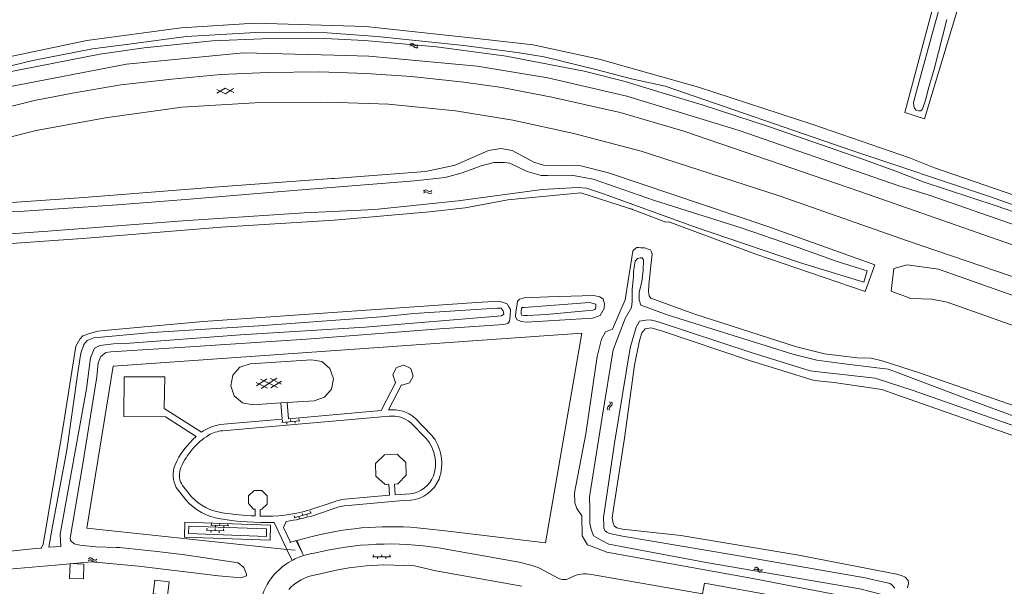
# Model space of a CAD drawing. Header units: metres. Extents: x 157366 to 159470, y 577030 to 578469.
# Tile 29 of 35: x 159023 to 159263, y 577513 to 577651. Entities that reach past the tile are written whole.
import ezdxf

# ---------------------------------------------------------------- set-up
doc = ezdxf.new("R2010")
doc.units = ezdxf.units.M
doc.header["$MEASUREMENT"] = 0
for name, color, linetype, lineweight in [('Gbkn_B14_dakrand bijgebouw', 1, 'Continuous', 18), ('Gbkn_S01_gesloten verharding (g)', 252, 'Continuous', 18), ('Gbkn_S01_gesloten verharding (k)', 252, 'Continuous', 18), ('Gbkn_S02_open verharding', 252, 'Continuous', 18), ('Gbkn_S05_water', 252, 'Continuous', 18), ('Gbkn_T03_hek', 252, 'Continuous', 18), ('Gbkn_T09_insteek sloot', 252, 'Continuous', 18), ('Gbkn_V00_kant verharding', 252, 'Continuous', 18), ('Gbkn_V02_kant open verharding', 252, 'Continuous', 18), ('Gbkn_W00_kant water (FD)', 252, 'Continuous', 18)]:
    doc.layers.add(name, color=color, linetype=linetype, lineweight=lineweight)

msp = doc.modelspace()

# ---------------------------------------------------------------- linework, layer by layer
at = {"layer": 'Gbkn_B14_dakrand bijgebouw', "flags": 128}
for points in [[(159038.98, 577514.85), (159035.61, 577514.99), (159035.75, 577518.6), (159039.12, 577518.47), (159038.98, 577514.85)], [(159056.39, 577514.58), (159055.98, 577511.21), (159059.45, 577510.79), (159059.86, 577514.15), (159056.39, 577514.58)]]:
    msp.add_lwpolyline(points, dxfattribs=at)
at = {"layer": 'Gbkn_S01_gesloten verharding (g)', "flags": 128}
for points in [[(159071.42, 577633.9), (159073.53, 577632.82), (159075.51, 577634.1)], [(159075.56, 577633.13), (159073.46, 577634.21), (159071.47, 577632.93)]]:
    msp.add_lwpolyline(points, dxfattribs=at)
at = {"layer": 'Gbkn_S01_gesloten verharding (k)'}
for points in [[(159081.07, 577561.83), (159083.61, 577563.52)], [(159086.18, 577561.38), (159082.06, 577563.42)], [(159082.2, 577561.13), (159086.03, 577563.68)], [(159087.21, 577562.22), (159084.47, 577563.58)], [(159083.76, 577561.23), (159081.02, 577562.58)], [(159084.62, 577561.28), (159087.16, 577562.97)]]:
    msp.add_lwpolyline(points, dxfattribs=at)
at = {"layer": 'Gbkn_S02_open verharding'}
for points in [[(159091.4, 577553.77), (159091.45, 577553.27)], [(159087.26, 577552.91), (159091.65, 577553.29)], [(159087.42, 577553.42), (159087.46, 577552.92)], [(159088.46, 577553.01), (159088.5, 577552.51)], [(159089.41, 577553.6), (159089.45, 577553.1)], [(159090.45, 577553.18), (159090.49, 577552.69)], [(159090.25, 577529.67), (159094.47, 577530.92)], [(159090.3, 577530.21), (159090.44, 577529.73)], [(159091.4, 577530.01), (159091.54, 577529.53)], [(159092.22, 577530.78), (159092.36, 577530.3)], [(159093.32, 577530.58), (159093.46, 577530.1)], [(159094.14, 577531.34), (159094.28, 577530.86)], [(159069.94, 577527.88), (159074.34, 577527.72)], [(159070.16, 577528.37), (159070.14, 577527.87)], [(159071.14, 577527.84), (159071.12, 577527.34)], [(159072.16, 577528.3), (159072.14, 577527.8)], [(159073.14, 577527.76), (159073.12, 577527.26)], [(159074.16, 577528.22), (159074.14, 577527.72)], [(159068.85, 577526.68), (159073.24, 577526.51)], [(159069.07, 577527.17), (159069.05, 577526.67)], [(159070.05, 577526.63), (159070.03, 577526.13)], [(159071.06, 577527.1), (159071.05, 577526.6)], [(159072.05, 577526.56), (159072.03, 577526.06)], [(159073.06, 577527.02), (159073.04, 577526.52)], [(159109.36, 577520.23), (159113.76, 577520.23)], [(159109.56, 577520.73), (159109.56, 577520.23)], [(159110.56, 577520.23), (159110.56, 577519.73)], [(159111.56, 577520.73), (159111.56, 577520.23)], [(159112.56, 577520.23), (159112.56, 577519.73)], [(159113.56, 577520.73), (159113.56, 577520.23)]]:
    msp.add_lwpolyline(points, dxfattribs=at)
at = {"layer": 'Gbkn_S05_water'}
for points in [[(159119.18, 577644.97, 0.417728), (159118.44, 577644.86)], [(159119.13, 577644.49, 0.417728), (159118.39, 577644.38)], [(159119.64, 577644.05, 0.417728), (159120.38, 577644.17)], [(159119.69, 577644.53, 0.417728), (159120.43, 577644.64)], [(159122.44, 577609.4, 0.417728), (159121.74, 577609.15)], [(159122.48, 577608.92, 0.417728), (159121.78, 577608.67)], [(159123.02, 577609.06, 0.417728), (159123.73, 577609.31)], [(159123.06, 577608.58, 0.417728), (159123.77, 577608.84)], [(159166.57, 577556.7, 0.417728), (159166.62, 577555.95)], [(159167.05, 577556.61, 0.417728), (159167.09, 577555.86)], [(159167.06, 577557.16, 0.417728), (159167.02, 577557.91)], [(159167.53, 577557.07, 0.417728), (159167.49, 577557.82)], [(159040.95, 577519.41, 0.417728), (159040.22, 577519.26)], [(159040.98, 577519.89, 0.417728), (159040.24, 577519.74)], [(159041.48, 577519, 0.417728), (159042.21, 577519.15)], [(159041.51, 577519.48, 0.417728), (159042.24, 577519.63)], [(159202.87, 577517.11, 0.417728), (159202.12, 577517.07)], [(159202.97, 577517.58, 0.417728), (159202.22, 577517.54)], [(159203.33, 577516.62, 0.417728), (159204.08, 577516.66)], [(159203.43, 577517.09, 0.417728), (159204.18, 577517.13)]]:
    msp.add_lwpolyline(points, format="xyb", dxfattribs=at)
for points in [[(159119.69, 577644.53), (159119.19, 577644.97)], [(159119.64, 577644.05), (159119.13, 577644.49)], [(159123.02, 577609.06), (159122.44, 577609.4)], [(159123.06, 577608.58), (159122.48, 577608.92)], [(159167.06, 577557.16), (159166.57, 577556.7)], [(159167.53, 577557.07), (159167.05, 577556.61)], [(159041.48, 577519), (159040.95, 577519.41)], [(159041.51, 577519.48), (159040.98, 577519.89)], [(159202.87, 577517.11), (159203.33, 577516.62)], [(159202.97, 577517.58), (159203.43, 577517.09)]]:
    msp.add_lwpolyline(points, dxfattribs=at)
at = {"layer": 'Gbkn_T03_hek', "flags": 128}
for points in [[(159121.84, 577527.1), (159127.74, 577526.48), (159151.4, 577523.59), (159160.29, 577574.58), (159046.27, 577566.61), (159039.86, 577527.2), (159088.49, 577522.03)], [(159090.88, 577524.16), (159094.99, 577525.23)], [(159089.11, 577523.67), (159090.6, 577524.08)], [(159090.77, 577524.12), (159090.88, 577524.16)], [(159092.23, 577521.27), (159090.88, 577524.16)], [(159088.49, 577522.03), (159090.55, 577521.81)]]:
    msp.add_lwpolyline(points, dxfattribs=at)
at = {"layer": 'Gbkn_T03_hek'}
msp.add_lwpolyline([(159121.84, 577527.1, 0.0898), (159094.99, 577525.23)], format="xyb", dxfattribs=at)
at = {"layer": 'Gbkn_T09_insteek sloot', "flags": 128}
for points in [[(159238.86, 577628.3), (159245.81, 577654.33)], [(159243.65, 577626.71), (159251.45, 577652.75)], [(159062.81, 577648.88), (159080.67, 577649.96)], [(159080.67, 577649.96), (159107.71, 577649.16)], [(159039.81, 577645.77), (159062.81, 577648.88)], [(159107.71, 577649.16), (159135.45, 577646.15)], [(159015.38, 577640.68), (159039.81, 577645.77)], [(159135.45, 577646.15), (159148.44, 577644.7)], [(159148.44, 577644.7), (159164.5, 577641.2)], [(159049.46, 577639.99), (159077.93, 577642.8)], [(159077.93, 577642.8), (159100, 577642.18), (159108.47, 577641.94)], [(159020.88, 577634.54), (159049.46, 577639.99)], [(159108.47, 577641.94), (159134.78, 577639.51)], [(159164.5, 577641.2), (159188.62, 577634.41)], [(159151.95, 577636.72), (159134.78, 577639.51)], [(159171.19, 577632.26), (159151.95, 577636.72)], [(159188.62, 577634.41), (159216.42, 577625.31)], [(159198.51, 577623.89), (159171.19, 577632.26)], [(159238.86, 577628.3), (159243.65, 577626.71)], [(159237.41, 577610.4), (159198.51, 577623.89)], [(159216.42, 577625.31), (159239.97, 577617.23)], [(159181.43, 577601.65), (159202.55, 577593.78), (159229.21, 577584.77), (159231.54, 577591.22), (159205.48, 577600.57), (159166.7, 577613.56), (159160.03, 577615.33), (159150.89, 577615.47), (159148.6, 577616.16), (159143.29, 577618.99), (159140.53, 577619.49), (159137.55, 577619), (159129.4, 577615.47), (159122.22, 577613.91), (159100, 577612.24), (159099.44, 577612.2), (159071.93, 577610.18), (159039.11, 577607.61), (159013.31, 577605.79), (159000, 577604.35)], [(159239.97, 577617.23), (159240.81, 577616.9), (159246.02, 577614.81)], [(159246.02, 577614.81), (159304.91, 577594.55), (159355.4, 577577.19), (159393.71, 577564.74), (159419.7, 577555.45)], [(159237.41, 577610.4), (159238.17, 577610.17), (159244.97, 577608.07)], [(159000, 577594.59), (159000.51, 577594.71), (159013.5, 577595.87), (159039.84, 577597.73), (159072.49, 577600.41), (159100, 577602.08), (159100.05, 577602.08), (159123.21, 577604.09), (159131.88, 577605.09), (159142.21, 577607), (159159.97, 577608.74), (159171.58, 577605.04)], [(159417.87, 577549.86), (159400.7, 577555.36), (159348.85, 577572.07), (159294.08, 577591), (159244.97, 577608.07)], [(159180.7, 577601.58), (159172.61, 577604.64), (159171.58, 577605.04)], [(159171.58, 577605.04), (159172.53, 577604.73)], [(159172.61, 577604.64), (159172.53, 577604.73)], [(159180.7, 577601.58), (159181.43, 577601.65)], [(159170.8, 577582.7), (159171.65, 577588.41), (159172.64, 577594.53)], [(159276.66, 577553.07), (159242.42, 577564.97), (159233.28, 577567.86), (159230.68, 577568.51), (159227.24, 577568.58), (159219.25, 577569.62), (159212.51, 577571.31), (159187.48, 577579.29), (159177.03, 577583.09), (159176.61, 577583.68), (159176.49, 577584.66), (159176.58, 577586.38), (159177.23, 577592.54), (159177.29, 577593.12), (159177.36, 577593.83), (159177.22, 577594.39), (159176.97, 577594.84), (159176.41, 577595.05), (159175.46, 577595.32), (159174.59, 577595.35), (159174.1, 577595.41), (159173.61, 577595.44), (159173.4, 577595.3), (159172.92, 577594.91), (159172.64, 577594.53)], [(159235.47, 577584.84), (159236.16, 577590.35), (159239.41, 577591.19), (159247.06, 577590.21), (159296.15, 577572.81), (159343.47, 577556.12), (159387.26, 577539.55), (159411.33, 577529.93)], [(159235.47, 577584.84), (159240.32, 577583.07)], [(159146.77, 577577.27), (159162.88, 577578.24), (159164.74, 577578.94), (159165.67, 577580.59), (159165.8, 577581.75), (159165.48, 577582.86), (159164.67, 577583.42), (159163.09, 577583.75), (159152.12, 577583.44), (159146.23, 577583.18), (159145.11, 577582.89), (159144.63, 577582.4), (159144.4, 577581.21), (159144.17, 577579.78), (159144.14, 577578.59), (159144.54, 577577.86), (159145.58, 577577.43), (159146.77, 577577.27)], [(159170.8, 577582.7), (159167.73, 577575.62)], [(159240.32, 577583.07), (159245.37, 577582.84), (159249.15, 577582.16), (159285.06, 577569.4), (159332.65, 577552.62), (159379, 577535.67), (159409.62, 577524.67)], [(159026.61, 577522.2), (159028.72, 577522.32), (159028.79, 577522.44), (159029.24, 577523.27), (159029.97, 577527.55), (159034, 577551.39), (159037.15, 577571.43), (159038.12, 577573.16), (159038.85, 577573.93), (159040.49, 577574.54), (159042.48, 577575.12), (159044.02, 577575.28), (159068.11, 577577.42), (159093.82, 577579.19), (159134.6, 577582.09), (159140.14, 577582.41), (159142.07, 577581.76), (159142.46, 577581.03), (159142.89, 577580.37), (159142.83, 577578.89), (159142.67, 577577.49), (159142.26, 577576.93), (159141.24, 577576.71), (159125.69, 577575.66), (159093.25, 577573.12), (159063.68, 577571.21), (159045.68, 577570.1), (159044.45, 577569.88), (159043.27, 577568.96), (159042.59, 577567.42), (159042.23, 577564.01), (159038.78, 577542.32), (159035.74, 577524.78), (159035.83, 577524.18), (159036.75, 577523.4), (159038.14, 577523.06), (159042.04, 577522.63)], [(159167.73, 577575.62), (159166, 577574.96), (159165, 577573.15), (159163.95, 577568.97), (159161.21, 577550.15), (159158.5, 577535.76), (159158.56, 577533.35), (159159.03, 577531.95), (159160.27, 577530.21)], [(159239.49, 577512.71), (159239.73, 577513.77), (159239.65, 577514.47), (159238.95, 577515.27), (159238.21, 577515.58), (159236.9, 577515.99), (159212.54, 577520.68), (159184.35, 577525.4), (159170.14, 577526.92), (159168.73, 577527.29), (159168.1, 577527.74), (159167.88, 577528.41), (159167.62, 577529.63), (159167.95, 577531.91), (159170.64, 577549.08), (159173.04, 577566.83), (159174.25, 577572.84), (159174.83, 577574.7), (159175.66, 577575.65), (159177.09, 577575.88), (159179.87, 577575.09), (159201.07, 577567.96), (159216.78, 577563.09), (159221.66, 577562.64), (159233.27, 577560.92), (159236.89, 577559.59), (159272.72, 577547.05)], [(159160.27, 577530.21), (159160.35, 577525.33), (159161.66, 577523.13)], [(159046.98, 577522.53), (159042.04, 577522.63)], [(159161.66, 577523.13), (159162.08, 577522.97), (159166.31, 577521.39), (159166.35, 577521.38)], [(159026.61, 577522.2), (159021.19, 577521.61), (159009.73, 577520.59)], [(159056.97, 577521.48), (159047.78, 577522.51), (159046.98, 577522.53)], [(159066.4, 577520.3), (159063.03, 577520.81), (159056.97, 577521.48)], [(159076.61, 577518.75), (159066.4, 577520.3)], [(159166.35, 577521.38), (159201.87, 577514.97), (159230.83, 577509.39), (159229.16, 577500)], [(159000, 577515.73), (159005.61, 577515.89), (159019.05, 577517.07), (159034, 577518.38), (159040.97, 577518.99), (159052.43, 577517.98), (159071.84, 577515.63), (159077.32, 577515.15), (159078.67, 577515.63)], [(159076.61, 577518.75), (159078.02, 577517.66), (159078.71, 577516), (159078.67, 577515.63)]]:
    msp.add_lwpolyline(points, dxfattribs=at)
at = {"layer": 'Gbkn_V00_kant verharding', "flags": 128}
for points in [[(159000, 577623.9), (159010.71, 577627.14), (159027.13, 577631.18), (159036.31, 577632.96), (159048.11, 577635.01), (159060.51, 577636.41), (159072.42, 577637.54), (159083.87, 577637.96), (159096.39, 577638.14), (159107.79, 577637.75), (159118.82, 577637.01), (159131.58, 577635.66), (159140.82, 577634.31), (159152.97, 577632.03), (159169.61, 577628.28), (159185.07, 577623.71), (159200, 577618.62), (159227.91, 577609.07), (159279.83, 577590.89), (159318.87, 577577.72)], [(159000, 577615.98), (159011.4, 577619.83), (159027.5, 577623.9), (159044.34, 577627.01), (159062.96, 577629.57), (159080.68, 577630.65), (159098.45, 577630.75), (159113.19, 577630.26), (159129.48, 577628.71), (159143.47, 577626.39), (159158.3, 577623.16), (159174.72, 577618.9), (159208.52, 577607.93), (159239.26, 577597.11), (159282.51, 577582.38), (159315.55, 577570.86)], [(159087.03, 577557.65), (159080.2, 577557.19), (159077.68, 577557.67), (159075.71, 577559.37), (159074.85, 577561.79), (159075.33, 577564.38), (159077.05, 577566.33), (159079.55, 577567.16), (159094.5, 577568.15), (159096.98, 577567.69), (159098.95, 577565.98), (159099.82, 577563.51), (159099.34, 577560.98), (159097.63, 577559.02), (159095.14, 577558.19), (159088.54, 577557.75)], [(159088.54, 577557.75), (159088.89, 577553.78), (159111.43, 577555.78), (159115.03, 577562.72), (159114.84, 577562.81), (159114.27, 577564.56), (159115.14, 577566.27), (159116.93, 577566.85), (159118.63, 577565.98), (159119.18, 577564.18), (159118.34, 577562.5), (159116.57, 577561.95), (159116.39, 577562.02), (159113.25, 577555.93)], [(159066.46, 577549.48), (159058.93, 577554.28), (159048.81, 577554.36), (159048.94, 577564.02), (159058.77, 577563.95), (159058.66, 577556.27), (159067.73, 577550.5)], [(159072.19, 577552.37), (159087.38, 577553.67), (159087.03, 577557.65)], [(159087.03, 577557.65), (159088.54, 577557.75)], [(159113.35, 577554.39), (159072.83, 577550.88)], [(159119.67, 577553.95), (159123.71, 577549.84)], [(159122.48, 577548.93), (159118.61, 577552.83)], [(159102.6, 577534.22), (159113.45, 577535.2), (159113.29, 577537.85), (159112.44, 577537.81), (159110.17, 577539.84), (159110.05, 577542.88), (159112.27, 577545.02), (159115.33, 577545.18), (159117.44, 577543.13), (159117.54, 577540.11), (159115.48, 577537.94), (159114.66, 577537.87), (159114.87, 577535.3), (159118.49, 577535.56)], [(159062.72, 577541.97), (159062.55, 577541.46)], [(159063.91, 577534.08), (159061.6, 577537.11)], [(159063.11, 577537.6), (159065.32, 577534.81)], [(159080.76, 577530.15), (159080.77, 577531.81), (159080.37, 577531.84), (159079.13, 577533.18), (159079.18, 577535.09), (159080.53, 577536.36), (159082.38, 577536.33), (159083.71, 577535.06), (159083.68, 577533.03), (159082.44, 577531.79), (159082, 577531.77), (159082, 577530.1)], [(159093.86, 577531.59), (159099.98, 577533.62)], [(159118.61, 577534), (159116.75, 577533.93), (159102.53, 577532.61)], [(159100.4, 577532.1), (159095.04, 577530.31)], [(159063.61, 577525.01), (159063.69, 577528.64), (159084.53, 577527.89), (159084.41, 577524.24), (159063.61, 577525.01)], [(159064.58, 577525.91), (159064.62, 577527.7), (159083.56, 577527), (159083.51, 577525.2), (159064.58, 577525.91)], [(159088.49, 577522.03), (159085.41, 577528.6)], [(159088.32, 577528.85), (159087.65, 577527.33), (159089.35, 577523.77), (159090.6, 577524.08)], [(159090.77, 577524.12), (159090.6, 577524.08)], [(159092.53, 577520.53), (159090.77, 577524.12)], [(159089.75, 577519.35), (159088.49, 577522.03)], [(159112, 577518.26), (159119.56, 577518.07), (159124.77, 577516.84)], [(159094.07, 577515.53), (159100.91, 577517.04)]]:
    msp.add_lwpolyline(points, dxfattribs=at)
at = {"layer": 'Gbkn_V00_kant verharding'}
for points in [[(159119.67, 577553.95, 0.215803), (159113.25, 577555.93)], [(159118.61, 577552.83, 0.204675), (159113.35, 577554.39)], [(159072.19, 577552.37, 0.122079), (159067.73, 577550.5)], [(159066.46, 577549.48, 0.121249), (159061.26, 577542.44)], [(159069.46, 577549.8, 0.149304), (159062.72, 577541.97)], [(159072.83, 577550.88, 0.112106), (159069.46, 577549.8)], [(159124.17, 577539.94, 0.255272), (159122.48, 577548.93)], [(159125.51, 577539.12, 0.26321), (159123.71, 577549.84)], [(159061.26, 577542.44, 0.236168), (159061.6, 577537.11)], [(159062.55, 577541.46, 0.231104), (159063.11, 577537.6)], [(159118.49, 577535.56, 0.277875), (159124.17, 577539.94)], [(159118.61, 577534, 0.277415), (159125.51, 577539.12)], [(159065.32, 577534.81, 0.175319), (159072.86, 577530.94)], [(159063.91, 577534.08, 0.182595), (159072.37, 577529.46)], [(159102.6, 577534.22, 0.059016), (159099.98, 577533.62)], [(159102.53, 577532.61, 0.06953), (159100.4, 577532.1)], [(159072.86, 577530.94, 0.027367), (159080.76, 577530.15)], [(159082, 577530.1, 0.079746), (159093.86, 577531.59)], [(159088.32, 577528.85, 0.047029), (159095.04, 577530.31)], [(159072.37, 577529.46, 0.050999), (159085.41, 577528.6)], [(159092.53, 577520.53, 0.048635), (159089.75, 577519.35)], [(159095.17, 577521.1, 0.043207), (159092.53, 577520.53)], [(159089.75, 577519.35, 0.247421), (159081.68, 577507.28)], [(159112, 577518.26, 0.040757), (159100.91, 577517.04)], [(159094.07, 577515.53, 0.134387), (159088.95, 577512.27)]]:
    msp.add_lwpolyline(points, format="xyb", dxfattribs=at)
at = {"layer": 'Gbkn_V00_kant verharding', "extrusion": (0, 0, -1)}
msp.add_lwpolyline([(-159095.17, 577521.1, 0.101641), (-159125.41, 577522.39)], format="xyb", dxfattribs=at)
at = {"layer": 'Gbkn_V02_kant open verharding', "flags": 128}
for points in [[(159144.99, 577518.89), (159125.41, 577522.39)], [(159145.63, 577513.06), (159124.77, 577516.84)], [(159154.48, 577515.04), (159149.97, 577517.44)], [(159228.35, 577500), (159229.11, 577504.26), (159227.22, 577504.61), (159227.69, 577507.6), (159221.81, 577508.71), (159221.27, 577505.63), (159207.6, 577508.02), (159208.03, 577510.58), (159190.06, 577513.79), (159189.62, 577511.22), (159162.6, 577515.93)], [(159157.72, 577515.29), (159157.4, 577515.13)]]:
    msp.add_lwpolyline(points, dxfattribs=at)
at = {"layer": 'Gbkn_V02_kant open verharding'}
for points in [[(159149.97, 577517.44, 0.053882), (159144.99, 577518.89)], [(159162.6, 577515.93, 0.156446), (159157.72, 577515.29)]]:
    msp.add_lwpolyline(points, format="xyb", dxfattribs=at)
at = {"layer": 'Gbkn_V02_kant open verharding', "extrusion": (0, 0, -1)}
msp.add_lwpolyline([(-159157.4, 577515.13, 0.26738), (-159154.48, 577515.04)], format="xyb", dxfattribs=at)
at = {"layer": 'Gbkn_W00_kant water (FD)', "flags": 128}
for points in [[(159249.08, 577650.89), (159245.96, 577638.77), (159244.5, 577633.85), (159244.02, 577631.81), (159243.58, 577630.55), (159243.27, 577629.53), (159243.03, 577629), (159242.69, 577628.69), (159242.17, 577628.68), (159241.57, 577628.85), (159241.15, 577629.34), (159241.01, 577629.79), (159240.97, 577630.66), (159241.34, 577632.2), (159245.38, 577647.1), (159249.86, 577663.12)], [(159296.36, 577594.86), (159259.17, 577607.96), (159226.21, 577618.93), (159180.54, 577634.65), (159172.3, 577636.46), (159163.97, 577638.66), (159151.07, 577641.79), (159144.52, 577642.83), (159131.55, 577644.6), (159110.48, 577646.71), (159098.27, 577647.66), (159082.36, 577647.82), (159063.97, 577646.78), (159050.7, 577644.97)], [(159000, 577632.14), (159004.17, 577633.54), (159020.2, 577638.02), (159042.99, 577642.46), (159053.76, 577643.99), (159070.41, 577645.67), (159082.5, 577646.19), (159096.09, 577646.34), (159107.34, 577645.75), (159124.88, 577644.22), (159141.85, 577641.96)], [(159050.7, 577644.97), (159041.22, 577643.76), (159026.65, 577640.93), (159010.47, 577637.06), (159000, 577633.88)], [(159141.85, 577641.96), (159160.85, 577638.31), (159170.82, 577635.82), (159180.81, 577632.76), (159189.5, 577630.16), (159205.87, 577624.81), (159224.38, 577618.36), (159228.16, 577617.11), (159236.61, 577614.01), (159243.31, 577611.42), (159261.08, 577605.59), (159281.4, 577598.56)], [(159108.4, 577610.72), (159119.55, 577611.65), (159126.97, 577612.46), (159131.17, 577613.6), (159135.73, 577615.31), (159138.84, 577616.1), (159141.44, 577616.11), (159142.77, 577615.91), (159146.95, 577613.93), (159150.35, 577612.97), (159151.86, 577612.94), (159157.72, 577613.04), (159163.02, 577612.06), (159177.96, 577606.86), (159199.05, 577600.22), (159211.75, 577595.84), (159222.33, 577592.01), (159227.78, 577590.31), (159229.7, 577589.8), (159228.89, 577587.02), (159213.21, 577591.79), (159187.68, 577600.43), (159165.49, 577608.47), (159161.42, 577609.87), (159159.2, 577610.03), (159150.59, 577609.53), (159130.14, 577606.82), (159109.87, 577604.68), (159092.7, 577603.86), (159063.18, 577601.94), (159030.31, 577599.44), (159009.77, 577597.92)], [(159000, 577602.72), (159002.57, 577603.23), (159008.42, 577603.51), (159023.36, 577604.22), (159047.3, 577605.78), (159063.85, 577607.09), (159090.14, 577609.33)], [(159090.14, 577609.33), (159108.4, 577610.72)], [(159293.04, 577544.24), (159254.14, 577558.58), (159236.52, 577565.2), (159234.81, 577565.83), (159231.36, 577566.25), (159223.52, 577567.24), (159217.42, 577568.02), (159211.61, 577569.48), (159181.24, 577578.97), (159174.6, 577581.45), (159174.17, 577582.7), (159174.23, 577584.55), (159174.81, 577587.09), (159175.17, 577589.84), (159175.22, 577592.45), (159174.95, 577592.9), (159174.42, 577592.89), (159173.82, 577592.73), (159173.21, 577592.1), (159173.03, 577591.18), (159172.83, 577589.55), (159172.8, 577588.31), (159172.49, 577585.28), (159172.52, 577582.33), (159172.3, 577580.85), (159170.81, 577578.15), (159167.85, 577570.55), (159165.16, 577554.22), (159162.12, 577534.81), (159162.18, 577531.82), (159162.21, 577528.34), (159162.49, 577526.95), (159163.07, 577525.33), (159164.78, 577524.36)], [(159119.42, 577579.37), (159138.26, 577580.6), (159139.7, 577580.69), (159140.65, 577580.66), (159141.15, 577580.06), (159141.27, 577579.19), (159140.7, 577578.81), (159107.53, 577576.05), (159077.22, 577574.23), (159049.23, 577572.08), (159046.31, 577571.98), (159042.95, 577571.61), (159041.67, 577570.99), (159040.74, 577568.64), (159039.71, 577561.06), (159033.36, 577525.72), (159033.47, 577522.77), (159030.59, 577522.59), (159031.45, 577527.67), (159034.96, 577546.18), (159037.7, 577565.62), (159038.39, 577569.75), (159039.08, 577571.88), (159039.87, 577572.79), (159041.57, 577573.45), (159055.75, 577574.75), (159081.67, 577576.42), (159111.41, 577578.55), (159119.42, 577579.37)], [(159145.71, 577580.82), (159145.95, 577580.85), (159146.21, 577580.86), (159162.09, 577582.07), (159163.62, 577581.66), (159163.66, 577581.06), (159163.59, 577580.53), (159163.44, 577580.37), (159162.95, 577580.18), (159151.57, 577579.17), (159147.06, 577578.9), (159146.19, 577578.89), (159145.55, 577579), (159145.51, 577579.27), (159145.46, 577579.95), (159145.57, 577580.61), (159145.71, 577580.82)], [(159236.42, 577512.64), (159235.73, 577513.35), (159235.28, 577513.73), (159234.14, 577513.98), (159229.21, 577515.11), (159197.09, 577520.73), (159170.17, 577525.26), (159166.99, 577525.87), (159166.34, 577526.21), (159165.88, 577526.62), (159165.61, 577527.22), (159165.57, 577527.83), (159165.55, 577529.8), (159168.23, 577547.88), (159172, 577571.04), (159173.5, 577576.05), (159174.29, 577577.5), (159175.83, 577577.74), (159176.89, 577577.82), (159178.56, 577577.46), (159201.68, 577569.83), (159215.8, 577565.41), (159219.29, 577565.03), (159231.64, 577563.7), (159240.83, 577560.64), (159265.82, 577551.93)], [(159164.78, 577524.36), (159166.79, 577523.32), (159171.15, 577522.53), (159190.48, 577518.81), (159227.9, 577512.41), (159232.91, 577511.13), (159234.01, 577510.53), (159233.94, 577509.74), (159233.65, 577508.64), (159231.95, 577500)]]:
    msp.add_lwpolyline(points, dxfattribs=at)

doc.saveas('drawing.dxf')
